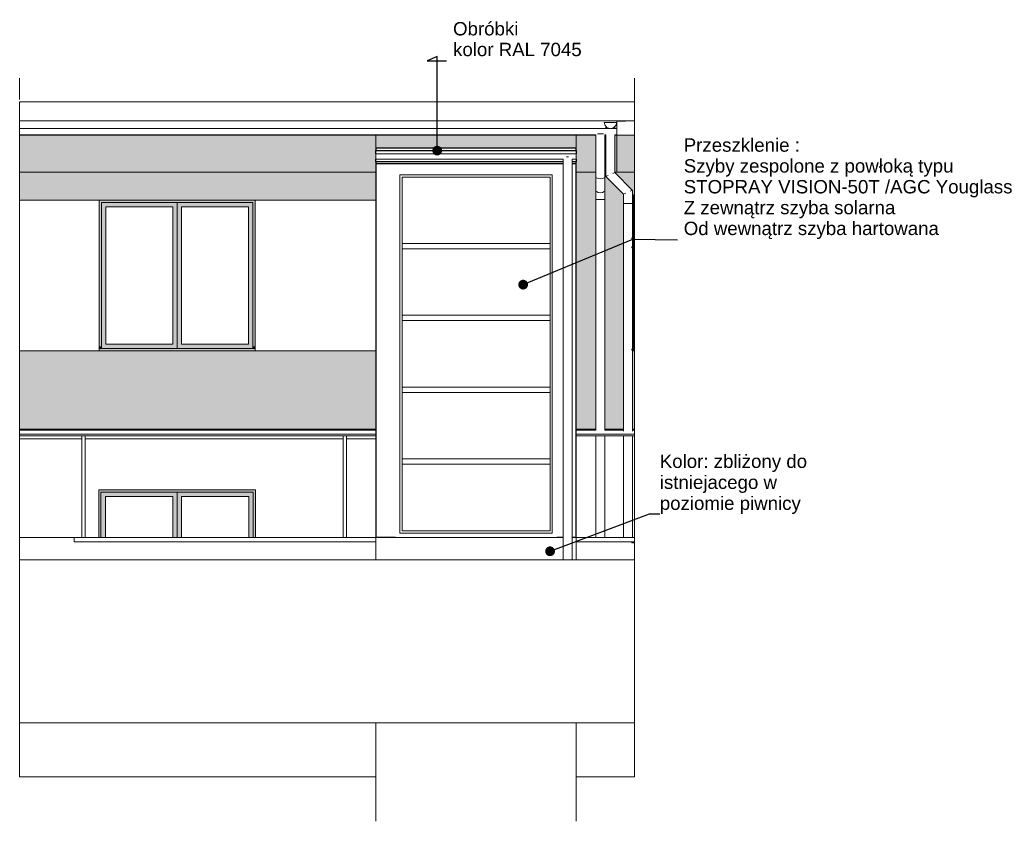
# Model space of a CAD drawing. Header units: centimetres. Extents: x 250 to 5514, y -460 to 460.
# Tile 2 of 2: x 4408 to 5514, y -440 to 460. Entities that reach past the tile are written whole.
import ezdxf

# ---------------------------------------------------------------- set-up
doc = ezdxf.new("R2010")
doc.units = ezdxf.units.CM
doc.header["$MEASUREMENT"] = 0
doc.linetypes.add('Przerywana', pattern=[48, 24, -24])
for name, color, linetype, lineweight in [('130-Teren_Nr_pióra__19', 255, 'Continuous', 0), ('1_Nr_pióra__81', 7, 'Continuous', 13), ('220 - ŚCIANY WEWNĘTRZNE_Nr_pióra__1', 7, 'Continuous', 13), ('220 - ŚCIANY WEWNĘTRZNE_Nr_pióra__87', 7, 'Continuous', 13), ('220-A Ściany_Nr_pióra__120', 7, 'Continuous', 13), ('270-Dachy Powłoki_Nr_pióra__1', 7, 'Continuous', 13), ('270-Dachy Powłoki_Nr_pióra__19', 255, 'Continuous', 0), ('420-Słupy_Nr_pióra__88', 7, 'Continuous', 13), ('440-K Belki_Nr_pióra__44', 7, 'Continuous', 13), ('440-Stropy_Nr_pióra__120', 7, 'Continuous', 13), ('Nowe_1_Nr_pióra__81', 7, 'Continuous', 13), ('Nowe_220 - ŚCIANY WEWNĘTRZNE_Nr_pióra__87', 7, 'Continuous', 13), ('Nowe_270-Dachy Powłoki_Nr_pióra__21', 7, 'Continuous', 25), ('Nowe_830-Teksty Etykiety_Nr_pióra__1', 7, 'Continuous', 13), ('Nowe_830-Teksty Etykiety_Nr_pióra__120', 7, 'Continuous', 13), ('Nowe_Okna Archicada_Nr_pióra__2', 7, 'Continuous', 13), ('Nowe_ściana_Nr_pióra__21', 7, 'Continuous', 25), ('Okna Archicada_Nr_pióra__3', 7, 'Continuous', 13), ('Okna Archicada_Nr_pióra__87', 7, 'Continuous', 13)]:
    doc.layers.add(name, color=color, linetype=linetype, lineweight=lineweight)
for name, color, linetype in [('220 - ŚCIANY WEWNĘTRZNE', 7, 'Continuous'), ('440-Stropy', 7, 'Continuous'), ('Okna Archicada', 7, 'Continuous')]:
    doc.layers.add(name, color=color, linetype=linetype)
doc.styles.add('STYL_AUTOMATYCZNY_1', font='arial.ttf')
doc.dimstyles.new('STYL_AUTOMATYCZNY__1', dxfattribs={"dimtxt": 0.18, "dimasz": 21.888, "dimexe": 0.18, "dimexo": 0.0625, "dimgap": 0, "dimtad": 0, "dimtih": 1, "dimtoh": 1, "dimdec": 4, "dimzin": 0, "dimdsep": 46, "dimcen": 0.09, "dimadec": 0, "dimazin": 0, "dimtfac": 1, "dimtdec": 4, "dimtmove": 0, "dimatfit": 3, "dimldrblk": 'ARROWHEAD_11', "dimfxl": 1, "dimtolj": 1, "dimtzin": 0, "dimarcsym": 0})

# ---------------------------------------------------------------- blocks, each defined once
blk = doc.blocks.new('ARROWHEAD_11')
at = {"color": 0, "linetype": 'Continuous', "lineweight": 0}
blk.add_line((0, 0), (-1, 0), dxfattribs=at)
at = {"color": 0, "linetype": 'Continuous', "lineweight": 0, "const_width": 0.25, "flags": 128}
blk.add_lwpolyline([(-0.125, 0, 1), (0.125, 0, 1)], format="xyb", close=True, dxfattribs=at)

msp = doc.modelspace()

# ---------------------------------------------------------------- hatches: boundary and pattern name
at = {"layer": '220 - ŚCIANY WEWNĘTRZNE', "linetype": 'Continuous', "lineweight": 0, "true_color": 0xffffff}
for points in [[(4808.4, 330), (4808.4, 315.2), (5033.4, 315.2), (5033.4, 330)], [(4408.4, 257), (4808.4, 257), (4808.4, 288.5), (4408.4, 288.5)], [(5033.4, 288.5), (5033.4, 0), (5055.4, 0), (5055.4, 288.5)], [(5066.7, 288.5), (5065.4, 288.5), (5065.4, 0), (5086.5, 0), (5086.5, 263.9), (5066.7, 283.7)], [(5098.7, 288.5), (5076.7, 288.5), (5076.7, 287.9), (5096.5, 268), (5096.5, 214.7), (5097.7, 214.8), (5097.7, 263), (5098.7, 263)], [(5096.5, 204.7), (5097.7, 204.8), (5097.7, 213.5), (5096.5, 213.5)], [(5096.5, 203.5), (5096.5, 89.7), (5097.7, 89.8), (5097.7, 203.5)], [(5096.5, 0), (5098.7, 0), (5098.7, 88), (5097.7, 88), (5097.7, 88.5), (5096.5, 88.5)], [(4408.4, 0), (4808.4, 0), (4808.4, 88), (4408.4, 88)]]:
    msp.add_hatch(color=7, dxfattribs=at).paths.add_polyline_path(points)
at = {"layer": '440-Stropy', "linetype": 'Continuous', "lineweight": 0, "true_color": 0xffffff}
for points in [[(4408.4, 288.5), (4808.4, 288.5), (4808.4, 330), (4408.4, 330)], [(5033.4, 330), (5033.4, 288.5), (5055.4, 288.5), (5055.4, 330)], [(5066.7, 330), (5065.4, 330), (5065.4, 288.5), (5066.7, 288.5)], [(5076.7, 330), (5076.7, 288.5), (5078.7, 288.5), (5078.7, 330)], [(5078.7, 288.5), (5098.7, 288.5), (5098.7, 330), (5078.7, 329.4)]]:
    msp.add_hatch(color=7, dxfattribs=at).paths.add_polyline_path(points)
at = {"layer": 'Okna Archicada', "linetype": 'Continuous', "lineweight": 0, "true_color": 0xffffff}
for points in [[(4670.2, 252), (4672.7, 252), (4672.7, 257), (4497.7, 257), (4497.7, 252), (4500.2, 252), (4500.2, 254.5), (4670.2, 254.5)], [(4585.2, 254.5), (4500.2, 254.5), (4500.2, 249.5), (4505.2, 249.5), (4580.2, 249.5), (4585.2, 249.5)], [(4670.2, 254.5), (4585.2, 254.5), (4585.2, 249.5), (4590.2, 249.5), (4665.2, 249.5), (4670.2, 249.5)], [(4500.2, 252), (4497.7, 252), (4497.7, 93), (4500.2, 93)], [(4505.2, 95.5), (4505.2, 249.5), (4500.2, 249.5), (4500.2, 95.5)], [(4580.2, 249.5), (4580.2, 95.5), (4585.2, 95.5), (4585.2, 249.5)], [(4590.2, 95.5), (4590.2, 249.5), (4585.2, 249.5), (4585.2, 95.5)], [(4665.2, 249.5), (4665.2, 95.5), (4670.2, 95.5), (4670.2, 249.5)], [(4670.2, 93), (4672.7, 93), (4672.7, 252), (4670.2, 252)], [(5095.7, 214.7), (5095.7, 213.5), (5098.7, 213.5), (5098.7, 214.8)], [(5095.7, 204.7), (5095.7, 203.5), (5098.7, 203.5), (5098.7, 204.8)], [(4500.2, 93), (4497.7, 93), (4497.7, 90.5), (4500.2, 90.5)], [(4497.7, 88), (4672.7, 88), (4672.7, 90.5), (4497.7, 90.5)], [(4500.2, 90.5), (4585.2, 90.5), (4585.2, 95.5), (4580.2, 95.5), (4505.2, 95.5), (4500.2, 95.5)], [(4585.2, 90.5), (4670.2, 90.5), (4670.2, 95.5), (4665.2, 95.5), (4590.2, 95.5), (4585.2, 95.5)], [(4670.2, 90.5), (4672.7, 90.5), (4672.7, 93), (4670.2, 93)], [(5095.7, 88.5), (5098.7, 88.5), (5098.7, 89.8), (5095.7, 89.7)], [(4499.7, -73), (4499.7, -70.5), (4670.7, -70.5), (4670.7, -73), (4673.2, -73), (4673.2, -68), (4497.2, -68), (4497.2, -73)], [(4497.2, -73), (4497.2, -121.5), (4499.7, -121.5), (4499.7, -73)], [(4499.7, -70.5), (4499.7, -75.5), (4504.7, -75.5), (4580.2, -75.5), (4585.2, -75.5), (4585.2, -70.5)], [(4499.7, -75.5), (4499.7, -121.5), (4504.7, -121.5), (4504.7, -75.5)], [(4580.2, -75.5), (4580.2, -121.5), (4585.2, -121.5), (4585.2, -75.5)], [(4585.2, -70.5), (4585.2, -75.5), (4590.2, -75.5), (4665.7, -75.5), (4670.7, -75.5), (4670.7, -70.5)], [(4585.2, -75.5), (4585.2, -121.5), (4590.2, -121.5), (4590.2, -75.5)], [(4665.7, -75.5), (4665.7, -121.5), (4670.7, -121.5), (4670.7, -75.5)], [(4670.7, -121.5), (4673.2, -121.5), (4673.2, -73), (4670.7, -73)], [(5095.7, -126.3), (5095.7, -127.5), (5098.7, -127.5), (5098.7, -126.2)]]:
    msp.add_hatch(color=7, dxfattribs=at).paths.add_polyline_path(points)

# ---------------------------------------------------------------- linework, layer by layer
at = {"layer": '130-Teren_Nr_pióra__19', "color": 255, "linetype": 'Continuous', "lineweight": 0}
for p, q in [((4408.4, -146.5), (5098.7, -146.5)), ((4408.4, -146.5), (4408.4, -329.5)), ((5098.7, -146.5), (5098.7, -329.5)), ((4408.4, -329.5), (5098.7, -329.5))]:
    msp.add_line(p, q, dxfattribs=at)
at = {"layer": '1_Nr_pióra__81', "color": 7, "linetype": 'Continuous', "lineweight": 13}
for p, q in [((5065.6, 340.8), (5064.7, 344.3)), ((5064.7, 344.3), (5071.7, 344.3)), ((5071.7, 344.3), (5078.7, 344.3)), ((5078.7, 344.3), (5077.7, 340.8)), ((4408.4, 337.4), (5071.1, 337.4)), ((4408.4, 337.4), (4408.4, 333.9)), ((4408.4, 333.9), (4408.4, 331.4)), ((5068.2, 338.2), (5065.6, 340.8)), ((5066.7, 339.7), (5066.7, 337.4)), ((5071.7, 337.3), (5068.2, 338.2)), ((5075.2, 338.2), (5071.7, 337.3)), ((5072.2, 337.4), (5078.7, 337.4)), ((5077.7, 340.8), (5075.2, 338.2)), ((5076.7, 339.7), (5076.7, 337.4)), ((4408.4, 331.4), (4408.4, 330.4)), ((4408.4, 330.4), (5055.4, 330.4)), ((5055.4, 330.5), (5055.4, 283.5)), ((5057, 331.4), (5057.9, 331.4)), ((5057.9, 331.4), (5060.4, 331.4)), ((5060.4, 331.4), (5062.9, 331.4)), ((5062.9, 331.4), (5063.8, 331.4)), ((5065.4, 330.5), (5065.4, 283.5)), ((5065.4, 330.4), (5066.7, 330.4)), ((5066.7, 330.4), (5066.7, 283.7)), ((5076.7, 330.4), (5076.7, 287.9)), ((5076.7, 330.4), (5078.7, 330.4)), ((5074.2, 286.8), (5076, 287.6)), ((5076, 287.6), (5076.7, 287.9)), ((5076.7, 287.9), (5096.5, 268)), ((5055.4, 283.5), (5055.4, 267.9)), ((5056.1, 282.2), (5057.9, 281.3)), ((5057.9, 281.3), (5060.4, 280.9)), ((5060.4, 280.9), (5062.9, 281.3)), ((5062.9, 281.3), (5064.7, 282.2)), ((5065.4, 283.5), (5065.4, 267.9)), ((5066.7, 283.7), (5067.4, 284)), ((5066.7, 283.7), (5086.5, 263.9)), ((5067.4, 284), (5069.2, 284.8)), ((5055.4, 267.9), (5055.4, 257.9)), ((5056.1, 266.6), (5057.9, 265.6)), ((5057.9, 265.6), (5060.4, 265.3)), ((5060.4, 265.3), (5062.9, 265.6)), ((5062.9, 265.6), (5064.7, 266.6)), ((5065.4, 267.9), (5065.4, 257.9)), ((5094, 267), (5095.9, 267.7)), ((5095.9, 267.7), (5096.5, 268)), ((5096.5, 268), (5096.5, 253.3)), ((5055.4, 257.9), (5055.4, -1.2)), ((5055.4, 257.9), (5056.1, 257.9)), ((5056.1, 257.9), (5057.9, 257.9)), ((5057.9, 257.9), (5060.4, 257.9)), ((5060.4, 257.9), (5062.9, 257.9)), ((5062.9, 257.9), (5064.7, 257.9)), ((5064.7, 257.9), (5065.4, 257.9)), ((5065.4, 257.9), (5065.4, -1.2)), ((5086.5, 263.9), (5087.2, 264.2)), ((5086.5, 263.9), (5086.5, 253.3)), ((5087.2, 264.2), (5089, 264.9)), ((5086.5, 253.3), (5086.5, -2.3)), ((5086.5, 253.3), (5087.2, 253.3)), ((5087.2, 253.3), (5089, 253.3)), ((5089, 253.3), (5091.5, 253.3)), ((5091.5, 253.3), (5094, 253.3)), ((5094, 253.3), (5095.9, 253.3)), ((5095.9, 253.3), (5096.5, 253.3)), ((5096.5, 253.3), (5096.5, 214.7)), ((5096.5, 213.5), (5096.5, 204.7)), ((5096.5, 203.5), (5096.5, 89.7)), ((5096.5, 88.5), (5096.5, -2.3)), ((5055.4, -7.5), (5055.4, -121.5)), ((5065.4, -7.5), (5065.4, -121.5)), ((5086.5, -7.5), (5086.5, -121.5)), ((5096.5, -7.5), (5096.5, -121.5))]:
    msp.add_line(p, q, dxfattribs=at)
at = {"layer": '220 - ŚCIANY WEWNĘTRZNE_Nr_pióra__1', "color": 7, "linetype": 'Continuous', "lineweight": 13}
msp.add_line((5098.7, 288.5), (5098.7, 330), dxfattribs=at)
at = {"layer": '220 - ŚCIANY WEWNĘTRZNE_Nr_pióra__87', "color": 7, "linetype": 'Continuous', "lineweight": 13}
for p, q in [((5098.7, 383.1), (5098.7, 346.6)), ((4408.4, 257), (4408.4, 288.5)), ((5098.7, 288.5), (5098.7, 0)), ((4408.4, 88), (4408.4, 257)), ((4497.7, 257), (4408.4, 257)), ((4497.7, 90.5), (4497.7, 257)), ((4672.7, 90.5), (4672.7, 257)), ((4808.4, 257), (4672.7, 257)), ((5097.7, 263), (5098.7, 263)), ((5097.7, 214.8), (5097.7, 263)), ((5097.7, 204.8), (5097.7, 213.5)), ((5097.7, 89.8), (5097.7, 203.5)), ((5097.7, 88), (5097.7, 88.5)), ((4408.4, 0), (4408.4, 88)), ((4497.7, 88), (4408.4, 88)), ((4808.4, 88), (4672.7, 88)), ((5098.7, 88), (5097.7, 88)), ((4408.4, 0), (4808.4, 0)), ((4408.4, 0), (4408.4, -1)), ((4408.4, -10.8), (4408.4, -121.5)), ((5033.4, 0), (5055.4, 0)), ((5065.4, 0), (5086.5, 0)), ((5096.5, 0), (5098.7, 0)), ((5098.7, 0), (5098.7, -146.5)), ((4408.4, -121.5), (4408.4, -146.5)), ((4408.4, -121.5), (4469.5, -121.5)), ((4808.4, -121.5), (4469.5, -121.5)), ((4469.5, -126.5), (4469.5, -121.5)), ((5098.7, -121.5), (5033.4, -121.5)), ((4808.4, -126.5), (4469.5, -126.5)), ((5095.7, -126.5), (5033.4, -126.5)), ((4408.4, -329.5), (4408.4, -390)), ((5098.7, -329.5), (5098.7, -330)), ((5098.7, -390), (5098.7, -330)), ((4408.4, -390), (4808.4, -390)), ((5033.4, -390), (5098.7, -390))]:
    msp.add_line(p, q, dxfattribs=at)
at = {"layer": '220-A Ściany_Nr_pióra__120', "color": 7, "linetype": 'Przerywana', "lineweight": 13}
for p, q in [((4408.4, -350), (4408.4, 412)), ((5098.7, -350), (5098.7, 412))]:
    msp.add_line(p, q, dxfattribs=at)
at = {"layer": '270-Dachy Powłoki_Nr_pióra__1', "color": 7, "linetype": 'Continuous', "lineweight": 13}
msp.add_line((5098.7, 330), (5098.7, 346), dxfattribs=at)
at = {"layer": '270-Dachy Powłoki_Nr_pióra__19', "color": 255, "linetype": 'Continuous', "lineweight": 0}
for p, q in [((4408.4, 367.5), (4408.4, 346)), ((5098.7, 367.5), (4408.4, 367.5)), ((4408.4, 346), (5098.7, 346)), ((4408.4, 337.4), (4408.4, 346)), ((5078.7, 345.4), (5098.7, 346)), ((5078.7, 345.4), (5078.7, 330)), ((5098.7, 346), (5098.7, 346.6)), ((4408.4, 330), (4408.4, 330.4)), ((5033.4, 330), (4808.4, 330)), ((5098.7, 330), (5078.7, 329.4)), ((4808.4, -1), (4408.4, -1)), ((4408.4, -1), (4408.4, -5.5)), ((4408.4, -5.5), (4808.4, -5.5)), ((4408.4, -7.5), (4408.4, -5.5)), ((4808.4, -7.5), (4408.4, -7.5)), ((5055.4, -1), (5033.4, -1)), ((5033.4, -5.5), (5098.7, -5.5)), ((5098.7, -7.5), (5033.4, -7.5)), ((5086.5, -1), (5065.4, -1)), ((5098.7, -1), (5096.5, -1))]:
    msp.add_line(p, q, dxfattribs=at)
at = {"layer": '420-Słupy_Nr_pióra__88', "color": 7, "linetype": 'Continuous', "lineweight": 13}
for p, q in [((4478.1, -121.5), (4478.1, -10.8)), ((4482.1, -121.5), (4482.1, -10.8)), ((4771.5, -121.5), (4771.5, -10.8)), ((4775.5, -121.5), (4775.5, -10.8))]:
    msp.add_line(p, q, dxfattribs=at)
at = {"layer": '440-K Belki_Nr_pióra__44', "color": 7, "linetype": 'Continuous', "lineweight": 13}
for p, q in [((4408.4, -7.5), (4408.4, -10.8)), ((4408.4, -10.8), (4478.1, -10.8)), ((4478.1, -10.8), (4478.1, -7.5)), ((4482.1, -7.5), (4482.1, -10.8)), ((4482.1, -10.8), (4771.5, -10.8)), ((4771.5, -10.8), (4771.5, -7.5)), ((4775.5, -7.5), (4775.5, -10.8)), ((4775.5, -10.8), (4808.4, -10.8))]:
    msp.add_line(p, q, dxfattribs=at)
at = {"layer": '440-Stropy_Nr_pióra__120', "color": 7, "linetype": 'Continuous', "lineweight": 13}
for p, q in [((4408.4, 330), (4808.4, 330)), ((4408.4, 288.5), (4408.4, 330)), ((4808.4, 315), (4808.4, 330)), ((5033.4, 330), (5055.4, 330)), ((5033.4, 315), (5033.4, 330)), ((5065.4, 330), (5066.7, 330)), ((5076.7, 330), (5078.7, 330)), ((5078.7, 330), (5098.7, 330)), ((5078.7, 288.5), (5078.7, 330)), ((4408.4, 288.5), (4808.4, 288.5)), ((5033.4, 288.5), (5055.4, 288.5)), ((5065.4, 288.5), (5066.7, 288.5)), ((5076.7, 288.5), (5078.7, 288.5)), ((5078.7, 288.5), (5098.7, 288.5))]:
    msp.add_line(p, q, dxfattribs=at)
at = {"layer": 'Nowe_1_Nr_pióra__81', "color": 7, "linetype": 'Continuous', "lineweight": 13}
for p, q in [((5033.4, 309), (4808.4, 309)), ((4808.4, 306), (4808.4, 309)), ((4808.4, 303.8), (4808.4, 306)), ((4808.4, 303), (4808.4, 303.8)), ((5018.6, 303), (4808.4, 303)), ((5018.6, 303), (5018.6, -146.5)), ((5022.5, 305.5), (5023.6, 305.5)), ((5023.6, 305.5), (5024.7, 305.5)), ((5033.4, 303), (5028.6, 303)), ((5028.6, 303), (5028.6, -146.5)), ((5033.4, 306), (5033.4, 309)), ((5033.4, 303.8), (5033.4, 306)), ((5033.4, 303), (5033.4, 303.8))]:
    msp.add_line(p, q, dxfattribs=at)
at = {"layer": 'Nowe_220 - ŚCIANY WEWNĘTRZNE_Nr_pióra__87', "color": 7, "linetype": 'Continuous', "lineweight": 13}
for p, q in [((4808.4, -121.5), (4808.4, -146.5)), ((5033.4, -121.5), (5033.4, -146.5)), ((4808.4, -329.5), (4808.4, -330)), ((4808.4, -330), (4808.4, -440)), ((5033.4, -329.5), (5033.4, -330)), ((5033.4, -440), (5033.4, -330))]:
    msp.add_line(p, q, dxfattribs=at)
at = {"layer": 'Nowe_270-Dachy Powłoki_Nr_pióra__21', "color": 7, "linetype": 'Continuous', "lineweight": 25}
for p, q in [((5033.4, 315.2), (4808.4, 315.2)), ((4808.4, 315), (4808.4, 312.6)), ((4808.4, 312.6), (5033.4, 312.6)), ((4808.4, 309), (4808.4, 312.6)), ((5033.4, 312.6), (5033.4, 315)), ((5033.4, 312.6), (5033.4, 309)), ((4808.4, 300), (4808.4, 303)), ((5033.4, 303), (5033.4, 300)), ((5018.6, 297.6), (4808.4, 297.6)), ((5033.4, 297.6), (5028.6, 297.6))]:
    msp.add_line(p, q, dxfattribs=at)
at = {"layer": 'Nowe_Okna Archicada_Nr_pióra__2', "color": 7, "linetype": 'Continuous', "lineweight": 13}
for p, q in [((4835.4, -116.5), (4835.4, 285.5)), ((4835.4, 285.5), (5006.4, 285.5)), ((4837.9, -114), (4837.9, 283)), ((4837.9, 283), (5003.9, 283)), ((5003.9, 283), (5003.9, -114)), ((5006.4, 285.5), (5006.4, -116.5)), ((5003.9, 208.4), (4837.9, 208.4)), ((4837.9, 202.4), (5003.9, 202.4)), ((5003.9, 127.8), (4837.9, 127.8)), ((4837.9, 121.8), (5003.9, 121.8)), ((5003.9, 47.2), (4837.9, 47.2)), ((4837.9, 41.2), (5003.9, 41.2)), ((5003.9, -33.4), (4837.9, -33.4)), ((4837.9, -39.4), (5003.9, -39.4)), ((4830.4, -121.5), (5011.4, -121.5)), ((5006.4, -116.5), (4835.4, -116.5)), ((5003.9, -114), (4837.9, -114))]:
    msp.add_line(p, q, dxfattribs=at)
at = {"layer": 'Nowe_ściana_Nr_pióra__21', "color": 7, "linetype": 'Continuous', "lineweight": 25}
for p, q in [((4808.4, 300), (4808.4, -121.5)), ((5018.6, 300), (4808.4, 300)), ((5033.4, 300), (5028.6, 300)), ((5033.4, -121.5), (5033.4, 300)), ((4830.4, -121.5), (4808.4, -121.5)), ((5018.6, -121.5), (5011.4, -121.5)), ((5033.4, -121.5), (5028.6, -121.5))]:
    msp.add_line(p, q, dxfattribs=at)
at = {"layer": 'Okna Archicada_Nr_pióra__3', "color": 7, "linetype": 'Continuous', "lineweight": 13}
for p, q in [((4500.2, 249.5), (4500.2, 254.5)), ((4500.2, 254.5), (4585.2, 254.5)), ((4585.2, 254.5), (4585.2, 249.5)), ((4585.2, 254.5), (4670.2, 254.5)), ((4670.2, 254.5), (4670.2, 249.5)), ((4500.2, 95.5), (4500.2, 249.5)), ((4505.2, 249.5), (4505.2, 95.5)), ((4580.2, 249.5), (4505.2, 249.5)), ((4580.2, 95.5), (4580.2, 249.5)), ((4585.2, 249.5), (4585.2, 95.5)), ((4590.2, 249.5), (4590.2, 95.5)), ((4665.2, 249.5), (4590.2, 249.5)), ((4665.2, 95.5), (4665.2, 249.5)), ((4670.2, 249.5), (4670.2, 95.5)), ((5095.7, 214.7), (5098.7, 214.8)), ((5095.7, 213.5), (5095.7, 214.7)), ((5095.7, 213.5), (5098.7, 213.5)), ((5098.7, 204.8), (5095.7, 204.7)), ((5095.7, 203.5), (5095.7, 204.7)), ((5098.7, 203.5), (5095.7, 203.5)), ((4497.7, 90.5), (4672.7, 90.5)), ((4497.7, 88), (4497.7, 90.5)), ((4500.2, 90.5), (4500.2, 95.5)), ((4505.2, 95.5), (4580.2, 95.5)), ((4585.2, 95.5), (4585.2, 90.5)), ((4590.2, 95.5), (4665.2, 95.5)), ((4670.2, 95.5), (4670.2, 90.5)), ((4672.7, 88), (4672.7, 90.5)), ((5098.7, 89.8), (5095.7, 89.7)), ((5095.7, 88.5), (5095.7, 89.7)), ((5098.7, 88.5), (5095.7, 88.5)), ((4497.7, 88), (4672.7, 88)), ((4499.7, -70.5), (4499.7, -75.5)), ((4585.2, -70.5), (4499.7, -70.5)), ((4499.7, -75.5), (4499.7, -121.5)), ((4504.7, -121.5), (4504.7, -75.5)), ((4504.7, -75.5), (4580.2, -75.5)), ((4580.2, -75.5), (4580.2, -121.5)), ((4585.2, -70.5), (4585.2, -75.5)), ((4670.7, -70.5), (4585.2, -70.5)), ((4585.2, -75.5), (4585.2, -121.5)), ((4590.2, -121.5), (4590.2, -75.5)), ((4590.2, -75.5), (4665.7, -75.5)), ((4665.7, -75.5), (4665.7, -121.5)), ((4670.7, -75.5), (4670.7, -70.5)), ((4670.7, -121.5), (4670.7, -75.5)), ((5098.7, -126.2), (5095.7, -126.3)), ((5095.7, -127.5), (5095.7, -126.3)), ((5098.7, -127.5), (5095.7, -127.5))]:
    msp.add_line(p, q, dxfattribs=at)
at = {"layer": 'Okna Archicada_Nr_pióra__87', "color": 7, "linetype": 'Continuous', "lineweight": 13}
for p, q in [((4497.7, 257), (4672.7, 257)), ((4497.2, -121.5), (4497.2, -68)), ((4497.2, -68), (4673.2, -68)), ((4673.2, -68), (4673.2, -121.5))]:
    msp.add_line(p, q, dxfattribs=at)

# ---------------------------------------------------------------- texts
at = {"layer": 'Nowe_830-Teksty Etykiety_Nr_pióra__1', "color": 7, "linetype": 'Continuous', "lineweight": 13, "insert": (4895, 418.4), "char_height": 15, "attachment_point": 7, "line_spacing_factor": 0.930982, "style": 'STYL_AUTOMATYCZNY_1'}
msp.add_mtext('\\A1;{\\pql;\\fArial|b0|i0|c238|p0;\\W1.000000;Obróbki \\P\\pql;\\fArial|b0|i0|c238|p0;\\W1.000000;kolor RAL 70\\fArial|b0|i0|c238|p0;\\W1.000000;45}', dxfattribs=at)
at = {"layer": 'Nowe_830-Teksty Etykiety_Nr_pióra__120', "color": 7, "linetype": 'Continuous', "lineweight": 13, "insert": (5154, 213.3), "char_height": 15, "attachment_point": 7, "line_spacing_factor": 0.935089, "style": 'STYL_AUTOMATYCZNY_1'}
msp.add_mtext('\\A1;{\\pql;\\fArial|b0|i0|c238|p0;\\W1.000000;Przeszklenie :\\P\\pql;\\fArial|b0|i0|c238|p0;\\W1.000000;Szyby zespolone z powłoką typu\\P\\pql;\\fArial|b0|i0|c238|p0;\\W1.000000;STOPRAY VISION-50T /AGC Youglass\\P\\pql;\\fArial|b0|i0|c238|p0;\\W1.000000;Z zewnątrz szyba solarna\\P\\pql;\\fArial|b0|i0|c238|p0;\\W1.000000;Od wewnątrz szyba hartowana}', dxfattribs=at)
at = {"layer": 'Nowe_830-Teksty Etykiety_Nr_pióra__120', "color": 7, "linetype": 'Continuous', "lineweight": 13, "insert": (5127.1, -95.1), "char_height": 15, "width": 185.904, "attachment_point": 7, "line_spacing_factor": 0.941619, "style": 'STYL_AUTOMATYCZNY_1'}
msp.add_mtext('\\A1;{\\pql;\\fArial|b0|i0|c238|p0;\\W1.000000;Kolor\\fArial|b0|i0|c238|p0;\\W1.000000;: zbliżony do istniejacego w poziomie piwnicy}', dxfattribs=at)

# ---------------------------------------------------------------- leaders
at = {"layer": 'Nowe_830-Teksty Etykiety_Nr_pióra__1', "color": 7, "linetype": 'Continuous', "lineweight": 13, "annotation_type": 0, "has_hookline": 1, "hookline_direction": 0, "text_width": 142.1}
msp.add_leader([(4877.2, 312.6), (4877.2, 418.4), (4865.9, 413.5), (4887.8, 413.5)], dimstyle='STYL_AUTOMATYCZNY__1', dxfattribs=at)
at = {"layer": 'Nowe_830-Teksty Etykiety_Nr_pióra__120', "color": 7, "linetype": 'Continuous', "lineweight": 13, "annotation_type": 0, "has_hookline": 1, "hookline_direction": 0}
for points, text_width in [([(4973.7, 162.2), (5096.8, 213.3), (5146.8, 212.5)], 367.1), ([(5003.9, -137), (5115.5, -95.1), (5127.1, -95.1)], 163.2)]:
    msp.add_leader(points, dimstyle='STYL_AUTOMATYCZNY__1', dxfattribs=dict(at, text_width=text_width))

doc.saveas('drawing.dxf')
